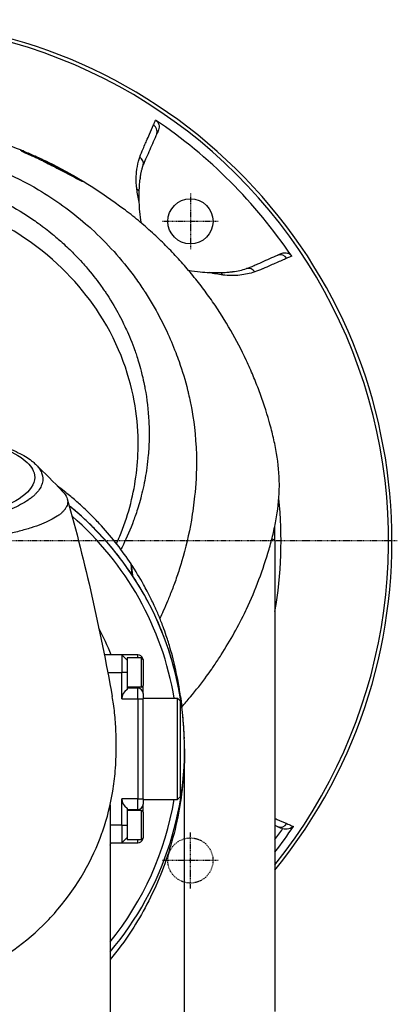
# Model space of a CAD drawing. Header units: millimetres. Extents: x 0 to 5219, y 0 to 2970.
# Tile 146 of 237: x 1032 to 1103, y 2613 to 2798. Entities that reach past the tile are written whole.
import ezdxf

# ---------------------------------------------------------------- set-up
doc = ezdxf.new("R2010")
doc.units = ezdxf.units.MM
doc.header["$LTSCALE"] = 0.2
doc.linetypes.add('CENTER2', pattern=[1.125, 0.75, -0.125, 0.125, -0.125])
doc.linetypes.add('HIDDEN', pattern=[0.375, 0.25, -0.125])
doc.layers.add('02_Center Line', color=1, linetype='CENTER2')
doc.layers.add('03_Hidden Line', color=2, linetype='HIDDEN')

# ---------------------------------------------------------------- blocks, each defined once
blk = doc.blocks.new('A$Cb836f6ea')
for p, q in [((54.11, 77.33), (54, 77.02)), ((50.64, 68.07), (50.64, 68.1)), ((77.02, 54), (77.33, 54.11)), ((47.01, 41.88), (47.01, 41.88)), ((47.36, 41.19), (47.36, 41.19)), ((47.46, 40.98), (47.46, 40.98)), ((47.7, 40.5), (47.7, 40.5)), ((76, 0), (76, -81.7)), ((48.94, -4.35), (48.93, -4.33)), ((49.17, -6.48), (48.93, -4.33)), ((48.94, -4.35), (49.18, -6.5)), ((49.17, -6.48), (49.18, -6.5)), ((47.2, -21.45), (43.91, -21.45)), ((47.2, -21.45), (47.2, -24.75)), ((50.2, -21.45), (47.2, -21.45)), ((48.2, -22.45), (47.2, -21.45)), ((48.2, -22), (48.2, -26.26)), ((50.9, -22), (48.2, -22)), ((50.2, -22), (50.2, -21.45)), ((50.9, -27.5), (50.9, -22)), ((51.2, -22.3), (51.2, -27.2)), ((44.55, -24.75), (47.2, -24.75)), ((47.2, -29.7), (47.2, -24.75)), ((48.2, -24.75), (47.2, -24.75)), ((48.2, -26.26), (48.2, -27.97)), ((50.9, -27.5), (48.2, -27.5)), ((50.2, -27.7), (48.2, -27.7)), ((50.2, -27.5), (50.2, -27.7)), ((50.2, -29.7), (50.2, -27.7)), ((51.2, -28.7), (51.2, -27.2)), ((51.2, -28.7), (51.2, -29.7)), ((51.2, -29.6), (57.7, -29.6)), ((57.7, -48.6), (57.7, -29.6)), ((58.2, -30.1), (57.7, -29.6)), ((47.2, -29.7), (50.2, -29.7)), ((50.2, -29.7), (50.2, -48.5)), ((50.2, -29.7), (51.2, -29.7)), ((51.2, -48.5), (51.2, -29.7)), ((58.2, -30.1), (58.2, -48.1)), ((59, -102.3), (59, -39.1)), ((58.2, -48.1), (57.7, -48.6)), ((45, -49.6), (45, -88.95)), ((50.2, -48.5), (47.2, -48.5)), ((47.2, -53.45), (47.2, -48.5)), ((50.2, -50.5), (50.2, -48.5)), ((50.2, -48.5), (51.2, -48.5)), ((51.2, -48.5), (51.2, -49.5)), ((51.2, -48.6), (57.7, -48.6)), ((51.2, -51), (51.2, -49.5)), ((48.2, -50.23), (48.2, -51.94)), ((48.2, -50.5), (50.2, -50.5)), ((50.9, -50.7), (48.2, -50.7)), ((50.2, -50.5), (50.2, -50.7)), ((50.9, -56.2), (50.9, -50.7)), ((51.2, -51), (51.2, -55.9)), ((47.2, -53.45), (45, -53.45)), ((47.2, -53.45), (47.2, -56.75)), ((47.2, -53.45), (48.2, -53.45)), ((48.2, -51.94), (48.2, -56.2)), ((77.33, -54.11), (77.02, -54)), ((45, -56.75), (47.2, -56.75)), ((47.2, -56.75), (48.2, -55.75)), ((47.2, -56.75), (50.2, -56.75)), ((50.9, -56.2), (48.2, -56.2)), ((50.2, -56.75), (50.2, -56.2)), ((54.47, -61.77), (54.47, -61.77)), ((50.81, -69.09), (50.81, -69.09)), ((76, -81.7), (76, -88.5))]:
    blk.add_line(p, q)
blk.add_circle((60.1, 60.1), 4.25)
for centre, radius, start, end in [((0, 0), 98.02, 320.8339, 219.1661), ((0, 0), 97.38, 321.3021, 77.8482), ((0, 0), 95.57, 34.0819, 55.9181), ((39.02, 48.18), 4.1, 77.8507, 77.8552), ((39.02, 48.18), 3.6, 65.1483, 65.1635), ((43.84, 43.84), 2.5, 346.3675, 346.4145), ((43.84, 43.84), 3, 336.7473, 336.8001), ((0, 0), 77.15, 350.0882, 5.9478), ((0, -39.1), 59, 319.7039, 50.8005), ((0, -39.1), 57.83, 9.4551, 49.1422), ((0, 0), 49.18, 3.4736, 3.4761), ((0, 0), 76, 0, 1.9953), ((0, -39.1), 48.51, 21.3367, 27.8954), ((50.2, -22.45), 1, 18.6224, 90), ((50.9, -22.3), 0.3, 0, 90), ((50.2, -28.7), 1, 0, 90), ((50.9, -27.2), 0.3, 270, 0), ((49.2, -29.7), 2, 120, 180), ((0, -39.1), 57.83, 321.0906, 350.5449), ((49.2, -48.5), 2, 180, 240), ((50.2, -49.5), 1, 270, 0), ((50.9, -51), 0.3, 0, 90), ((0, 0), 95.92, 322.4044, 325.9569), ((0, 0), 94.5, 323.5347, 325.0424), ((77.89, -52.52), 1.68, 250.5333, 254.7256), ((0, -39.1), 48.51, 338.0724, 338.6633), ((50.2, -55.75), 1, 270, 341.3776), ((50.9, -55.9), 0.3, 270, 0)]:
    blk.add_arc(centre, radius, start, end)
for centre, major_axis, ratio, start_param, end_param in [((52.35, 77.06), (1.37, -0.6), 0.942912, 0.078681, 1.39818), ((27.98, 72.99), (0.014, -0.5), 0.999315, 2.34161, 2.723357), ((65.6, -276), (-37.5, 349.45), 0.050607, 6.255741, 6.279219), ((27.98, 72.99), (0.014, -0.5), 0.999315, 2.326319, 2.326925), ((65.6, -276), (-37.5, 349.45), 0.050607, 6.24787, 6.255741), ((49.77, 71.03), (1.42, -0.48), 0.940204, 0.076928, 1.298826), ((39.59, 67.16), (-0.368, -0.339), 0.998622, 3.827046, 3.830272), ((39.59, 67.16), (0.368, 0.339), 0.998622, 0.274322, 0.669169), ((18.17, -546.92), (20.84, 614.97), 0.037419, 6.245538, 6.252269), ((128.32, 13.17), (-75.8, 59.76), 0.291456, 0.170904, 0.177309), ((49.43, 65.27), (1.11, -0.55), 0.858615, 0.955277, 1.473197), ((77.06, 52.35), (-0.6, 1.37), 0.942912, 4.885006, 6.204447), ((65.04, 49.16), (-0.18, -1.49), 0.900617, 2.286071, 2.736485), ((71.03, 49.77), (-0.48, 1.42), 0.940204, 4.98436, 6.206195), ((0, 0), (76, 0), 0.039474, 0, 0.123621), ((77.06, -52.35), (-0.6, -1.37), 0.942912, 0.078681, 1.39818)]:
    blk.add_ellipse(centre, major_axis=major_axis, ratio=ratio, start_param=start_param, end_param=end_param)
for points, knots in [([(0, 79.07), (6.7, 79.07), (13.48, 78.12), (22.8, 75.56), (25.76, 74.54), (28.59, 73.37)], [0, 0, 0, 0, 2.010703, 2.010703, 2.980505, 2.980505, 2.980505, 2.980505]), ([(50.58, 72.19), (50.76, 72.72), (50.97, 73.22), (51.19, 73.72), (51.34, 74.08), (51.5, 74.44), (51.66, 74.8), (51.72, 74.94), (51.78, 75.08), (51.84, 75.23), (52.03, 75.66), (52.22, 76.08), (52.4, 76.51), (52.65, 77.09), (52.9, 77.66), (53.15, 78.23)], [0, 0, 0, 0, 0.250019, 0.250019, 0.250019, 0.428779, 0.428779, 0.428779, 0.500005, 0.500005, 0.500005, 0.71439, 0.71439, 0.71439, 1, 1, 1, 1]), ([(53.55, 79.15), (53.69, 79.06), (53.81, 78.95), (54.01, 78.67), (54.09, 78.51), (54.19, 78.17), (54.21, 78), (54.2, 77.66), (54.17, 77.49), (54.11, 77.33)], [-0.2052699, -0.2052699, -0.2052699, -0.2052699, -0.1555474, -0.1555474, -0.102641, -0.102641, -0.050092, -0.050092, 0, 0, 0, 0]), ([(53.77, 76.56), (53.33, 75.56), (52.89, 74.56), (52.45, 73.57), (52.23, 73.07), (52.01, 72.56), (51.8, 72.07), (51.62, 71.66), (51.45, 71.28), (51.31, 70.89), (51.28, 70.81), (51.25, 70.73), (51.22, 70.65)], [0, 0, 0, 0, 0.5, 0.5, 0.5, 0.750745, 0.750745, 0.750745, 0.957271, 0.957271, 0.957271, 1, 1, 1, 1]), ([(53.77, 76.56), (53.79, 76.61), (53.81, 76.66), (53.86, 76.76), (53.88, 76.8), (53.94, 76.91), (53.97, 76.97), (54, 77.02)], [0, 0, 0, 0, 0.0488335, 0.0488335, 0.0915095, 0.0915095, 0.1713664, 0.1713664, 0.1713664, 0.1713664]), ([(-0.06, 74.66), (0.41, 74.66), (2.64, 74.68), (7.58, 74.22), (9.48, 73.96), (12.61, 73.37), (13.86, 73.1), (16.74, 72.38), (18.37, 71.9), (20.89, 71.04), (21.81, 70.71), (23.19, 70.17), (23.67, 69.97), (26.68, 68.7), (29.14, 67.45), (34.65, 64.19), (37.62, 62.04), (40.75, 59.33), (41.12, 59.01), (44.46, 55.96), (47.15, 52.96), (49.79, 49.36), (50.08, 48.96), (50.63, 48.17), (50.9, 47.77), (51.3, 47.18), (51.44, 46.97), (52.08, 45.98), (52.6, 45.14), (53.34, 43.86), (53.59, 43.42), (54.48, 41.79), (55.09, 40.6), (56.24, 38.13), (56.8, 36.8), (57.55, 34.87), (57.76, 34.3), (58.59, 31.94), (59.13, 30.18), (59.63, 28.15), (59.69, 27.91), (59.86, 27.18), (59.97, 26.69), (60.15, 25.84), (60.22, 25.47), (60.67, 23.07), (61.12, 20.01), (61.22, 16), (61.22, 15.82), (61.27, 12.88), (61.09, 10.35), (60.74, 6.91), (60.53, 5.4), (59.82, 1.25), (59.2, -1.35), (58.3, -4.39), (58.15, -4.87), (57.72, -6.24), (57.41, -7.13), (56.81, -8.78), (56.51, -9.56), (56.07, -10.65), (55.93, -10.99), (55.54, -11.92), (55.27, -12.54), (54.77, -13.64), (54.56, -14.1), (54.34, -14.57)], [0.000004, 0.000004, 0.000004, 0.000004, 0.139875, 0.139875, 0.227512, 0.227512, 0.285894, 0.285894, 0.363713, 0.363713, 0.408155, 0.408155, 0.431826, 0.431826, 0.55804, 0.55804, 0.726318, 0.726318, 0.748791, 0.748791, 0.934846, 0.934846, 0.958293, 0.958293, 0.980317, 0.980317, 0.992046, 0.992046, 1.035571, 1.035571, 1.057896, 1.057896, 1.118512, 1.118512, 1.185121, 1.185121, 1.212956, 1.212956, 1.299325, 1.299325, 1.310275, 1.310275, 1.333714, 1.333714, 1.350359, 1.350359, 1.438721, 1.438721, 1.44302, 1.44302, 1.506527, 1.506527, 1.556602, 1.556602, 1.644538, 1.644538, 1.661123, 1.661123, 1.692259, 1.692259, 1.719331, 1.719331, 1.731162, 1.731162, 1.752878, 1.752878, 1.76903, 1.76903, 1.76903, 1.76903]), ([(39.85, 67.59), (39.93, 67.51), (39.44, 67.76), (38.67, 68.18), (37.89, 68.6), (36.8, 69.19), (35.3, 69.96), (34.55, 70.35), (33.7, 70.78), (32.78, 71.23), (31.85, 71.68), (30.85, 72.15), (30.08, 72.52), (29.31, 72.88), (28.81, 73.11), (28.52, 73.25), (28.22, 73.4), (28.13, 73.45), (28.17, 73.46)], [-1, -1, -1, -1, -0.75, -0.75, -0.75, -0.5, -0.5, -0.5, -0.375, -0.375, -0.375, -0.25, -0.25, -0.25, -0.125, -0.125, -0.125, 0, 0, 0, 0]), ([(28.27, 73.38), (28.27, 73.38), (28.28, 73.38), (28.33, 73.35), (28.41, 73.31), (28.72, 73.15), (29.02, 73.01), (29.61, 72.74), (29.81, 72.65), (30.16, 72.48), (30.31, 72.41), (30.46, 72.34)], [0.1006566, 0.1006566, 0.1006566, 0.1006566, 0.1453712, 0.1453712, 0.2750258, 0.2750258, 0.4925694, 0.4925694, 0.5807565, 0.5807565, 0.6397028, 0.6397028, 0.6397028, 0.6397028]), ([(28.99, 73.03), (28.97, 73.07), (28.95, 73.11), (28.93, 73.15), (28.91, 73.18), (28.88, 73.21), (28.85, 73.24), (28.79, 73.28), (28.75, 73.3), (28.74, 73.3)], [-0.7278486, -0.7278486, -0.7278486, -0.7278486, -0.5, -0.5, -0.5, -0.25, -0.25, -0.25, -0.000001, -0.000001, -0.000001, -0.000001]), ([(28.75, 73.3), (29.47, 73), (30.17, 72.7), (30.87, 72.39), (31.7, 72.02), (32.52, 71.64), (33.32, 71.24)], [0.0007179, 0.0007179, 0.0007179, 0.0007179, 0.1807269, 0.1807269, 0.1807269, 0.3965343, 0.3965343, 0.3965343, 0.3965343]), ([(32.38, 71.42), (32.72, 71.26), (33.05, 71.1), (33.8, 70.73), (34.21, 70.52), (35.14, 70.05), (35.63, 69.79), (36.75, 69.21), (37.33, 68.9), (38.45, 68.3), (38.96, 68.02), (39.46, 67.76), (39.59, 67.69), (39.71, 67.64), (39.74, 67.62), (39.74, 67.62), (39.74, 67.62), (39.74, 67.62)], [0.859066, 0.859066, 0.859066, 0.859066, 0.969792, 0.969792, 1.120756, 1.120756, 1.330415, 1.330415, 1.638326, 1.638326, 2.039796, 2.039796, 2.215734, 2.215734, 2.308786, 2.308786, 2.310416, 2.310416, 2.310416, 2.310416]), ([(50.01, 66.17), (49.98, 66.45), (49.95, 66.72), (49.93, 66.99), (49.91, 67.27), (49.9, 67.55), (49.9, 67.82), (49.89, 68.36), (49.92, 68.87), (49.98, 69.37), (50.05, 70.08), (50.18, 70.76), (50.35, 71.4)], [0, 0, 0, 0, 0.1198668, 0.1198668, 0.1198668, 0.2457072, 0.2457072, 0.2457072, 0.4972778, 0.4972778, 0.4972778, 0.8526404, 0.8526404, 0.8526404, 0.8526404]), ([(50.66, 68.3), (50.67, 68.38), (50.69, 68.46), (50.71, 68.61), (50.72, 68.69), (50.73, 68.75), (50.74, 68.8), (50.75, 68.83), (50.75, 68.85), (50.75, 68.87), (50.76, 68.89), (50.76, 68.89), (50.76, 68.92), (50.78, 69.03), (50.8, 69.13), (50.82, 69.23), (50.83, 69.28), (50.85, 69.33), (50.86, 69.38), (50.87, 69.43), (50.88, 69.48), (50.89, 69.52), (50.91, 69.59), (50.93, 69.68), (50.95, 69.77), (50.98, 69.87), (51, 69.96), (51.04, 70.1), (51.06, 70.16), (51.08, 70.22), (51.09, 70.27), (51.1, 70.29), (51.11, 70.31), (51.11, 70.33), (51.12, 70.35), (51.12, 70.35), (51.13, 70.38), (51.16, 70.48), (51.19, 70.56), (51.22, 70.65)], [0.0000001, 0.0000001, 0.0000001, 0.0000001, 0.125, 0.125, 0.125, 0.1875, 0.1875, 0.1875, 0.21875, 0.21875, 0.21875, 0.25, 0.25, 0.25, 0.375, 0.375, 0.375, 0.4375, 0.4375, 0.4375, 0.5, 0.5, 0.5, 0.625, 0.625, 0.625, 0.75, 0.75, 0.75, 0.8125, 0.8125, 0.8125, 0.84375, 0.84375, 0.84375, 0.875, 0.875, 0.875, 1, 1, 1, 1]), ([(-0.13, 70.13), (0.45, 70.14), (1.57, 70.13), (3.21, 70.02), (3.74, 69.98), (4.25, 69.93), (4.75, 69.88), (5.37, 69.82), (5.96, 69.75), (6.53, 69.67), (6.98, 69.6), (8.08, 69.46), (9.81, 69.11), (11.14, 68.84), (12.21, 68.58), (13.04, 68.36), (13.08, 68.35), (13.12, 68.34), (13.16, 68.33), (15.54, 67.7), (17.58, 67), (19.3, 66.33), (19.34, 66.32), (20.37, 65.95), (22.31, 65.06), (22.32, 65.06), (22.33, 65.05), (22.33, 65.05), (24.06, 64.26), (25.02, 63.73), (25.29, 63.59), (27.18, 62.58), (29, 61.47), (30.75, 60.26), (30.79, 60.23), (30.83, 60.2), (30.87, 60.18), (31.02, 60.07), (32.18, 59.3), (34.19, 57.65), (34.72, 57.22), (35.3, 56.72), (35.94, 56.15), (36.8, 55.37), (37.52, 54.67), (38.12, 54.06), (39.47, 52.7), (40.22, 51.81), (40.47, 51.52), (41.59, 50.22), (42.43, 49.13), (43.05, 48.27), (43.73, 47.35), (44.15, 46.72), (44.36, 46.4), (45.38, 44.84), (46.11, 43.56), (46.64, 42.58), (47.06, 41.79), (47.35, 41.21), (47.53, 40.84), (47.81, 40.26), (48.27, 39.3), (48.83, 37.92), (49.14, 37.17), (49.39, 36.51), (49.58, 35.97), (49.73, 35.57), (49.84, 35.22), (49.94, 34.94), (50.15, 34.28), (50.48, 33.28), (50.83, 31.9), (51.29, 30.14), (51.47, 29.1), (51.52, 28.82), (51.53, 28.77), (51.54, 28.72), (51.55, 28.67), (51.93, 26.64), (52.17, 24.59), (52.28, 22.53), (52.3, 22.16), (52.31, 21.72), (52.33, 21.22), (52.34, 20.67), (52.34, 20.05), (52.33, 19.35), (52.3, 17.56), (52.2, 16.51), (52.17, 16.19), (52.1, 15.37), (52.01, 14.56), (51.9, 13.74), (51.72, 12.47), (51.49, 11.21), (51.21, 9.95), (50.91, 8.59), (50.58, 7.4), (50.27, 6.37), (49.96, 5.37), (49.67, 4.53), (49.41, 3.84), (48.79, 2.14), (48.12, 0.64), (47.48, -0.68), (47.32, -1), (47.17, -1.3), (47.01, -1.6)], [-1, -1, -1, -1, -0.96875, -0.96875, -0.96875, -0.9547937, -0.9547937, -0.9547937, -0.9375, -0.9375, -0.9375, -0.90625, -0.90625, -0.90625, -0.875, -0.875, -0.875, -0.8739463, -0.8739463, -0.8739463, -0.8125, -0.8125, -0.8125, -0.7813822, -0.7813822, -0.7813822, -0.78125, -0.78125, -0.78125, -0.75, -0.75, -0.75, -0.6888795, -0.6888795, -0.6888795, -0.6875, -0.6875, -0.6875, -0.6380723, -0.6380723, -0.6380723, -0.625, -0.625, -0.625, -0.6057577, -0.6057577, -0.6057577, -0.5625, -0.5625, -0.5625, -0.5324119, -0.5324119, -0.5324119, -0.5, -0.5, -0.5, -0.4654336, -0.4654336, -0.4654336, -0.4375, -0.4375, -0.4375, -0.40625, -0.40625, -0.40625, -0.3881699, -0.3881699, -0.3881699, -0.375, -0.375, -0.375, -0.34375, -0.34375, -0.34375, -0.3125, -0.3125, -0.3125, -0.3110249, -0.3110249, -0.3110249, -0.25, -0.25, -0.25, -0.2349777, -0.2349777, -0.2349777, -0.21875, -0.21875, -0.21875, -0.1875, -0.1875, -0.1875, -0.1630802, -0.1630802, -0.1630802, -0.125, -0.125, -0.125, -0.0933033, -0.0933033, -0.0933033, -0.0625, -0.0625, -0.0625, -0.0165509, -0.0165509, -0.0165509, -0.0053599, -0.0053599, -0.0053599, -0.0053599]), ([(39.7, 67.73), (39.65, 67.76), (39.59, 67.79), (39.5, 67.79), (39.48, 67.79), (39.45, 67.79), (39.41, 67.79)], [0, 0, 0, 0, 0.25, 0.25, 0.25, 0.3504835, 0.3504835, 0.3504835, 0.3504835]), ([(50.46, 65.73), (50.48, 66.14), (50.5, 66.55), (50.55, 67.27), (50.58, 67.53), (50.61, 67.82), (50.61, 67.88), (50.63, 67.98), (50.63, 68.03), (50.64, 68.07)], [-0.5891347, -0.5891347, -0.5891347, -0.5891347, -0.3346623, -0.3346623, -0.1007953, -0.1007953, -0.0408483, -0.0408483, 0, 0, 0, 0]), ([(46.19, -0.53), (46.4, -0.07), (46.6, 0.4), (47.54, 2.66), (48.17, 4.5), (49.69, 10.08), (50.23, 13.92), (50.29, 20.32), (50.09, 22.86), (48.82, 30.64), (46.87, 36.67), (39.98, 47.37), (35.78, 52.06), (26.81, 58.5), (23.11, 60.54), (16.48, 63.25), (13.65, 64.15), (8.65, 65.3), (6.47, 65.67), (2.83, 66.04), (1.35, 66.11), (-0.13, 66.11)], [-12.506763, -12.506763, -12.506763, -12.506763, -12.251128, -12.251128, -11.274972, -11.274972, -9.337784, -9.337784, -8.051587, -8.051587, -5.366006, -5.366006, -3.267179, -3.267179, -1.993957, -1.993957, -1.102626, -1.102626, -0.445934, -0.445934, 0, 0, 0, 0]), ([(50.47, 63.67), (50.45, 64.05), (50.45, 64.42), (50.45, 65.1), (50.45, 65.43), (50.46, 65.73)], [-0.542815, -0.542815, -0.542815, -0.542815, -0.2712747, -0.2712747, -0.0000024, -0.0000024, -0.0000024, -0.0000024]), ([(50.88, 59.75), (50.75, 60.51), (50.65, 61.24), (50.53, 62.54), (50.49, 63.11), (50.47, 63.67)], [10.6986306, 10.6986306, 10.6986306, 10.6986306, 11.174175, 11.174175, 11.5610162, 11.5610162, 11.5610162, 11.5610162]), ([(58.47, -31.22), (59.03, -30.6), (59.57, -29.97), (60.09, -29.34), (61.16, -28.07), (62.18, -26.76), (63.15, -25.44), (63.47, -25), (63.79, -24.56), (64.1, -24.12), (64.25, -23.89), (64.41, -23.67), (64.56, -23.44), (65.02, -22.77), (65.47, -22.1), (65.9, -21.42), (66.77, -20.06), (67.58, -18.69), (68.35, -17.3), (69.12, -15.92), (69.83, -14.52), (70.51, -13.1), (70.55, -13.01), (70.59, -12.93), (70.63, -12.84), (72.37, -9.15), (73.78, -5.38), (74.89, -1.57), (74.92, -1.47), (74.94, -1.38), (74.97, -1.28), (75.25, -0.32), (75.5, 0.64), (75.72, 1.61), (75.95, 2.58), (76.15, 3.55), (76.31, 4.53), (76.64, 6.48), (76.82, 8.42), (76.83, 10.36), (76.83, 10.45), (76.83, 10.53), (76.83, 10.61), (76.82, 12.57), (76.63, 14.52), (76.3, 16.47), (76.14, 17.45), (75.94, 18.42), (75.72, 19.39), (75.49, 20.36), (75.24, 21.33), (74.97, 22.3), (74.95, 22.36), (74.93, 22.42), (74.91, 22.48), (74.36, 24.4), (73.74, 26.32), (73.03, 28.22), (72.67, 29.16), (72.3, 30.11), (71.9, 31.05), (71.51, 31.99), (71.1, 32.93), (70.66, 33.86), (70.64, 33.9), (70.62, 33.95), (70.6, 34), (69.71, 35.88), (68.74, 37.74), (67.69, 39.57), (66.63, 41.4), (65.5, 43.21), (64.27, 44.98), (63.65, 45.87), (63.02, 46.75), (62.36, 47.62), (61.7, 48.49), (61.01, 49.35), (60.3, 50.21), (59.6, 51.06), (58.87, 51.9), (58.12, 52.73), (57.36, 53.57), (56.59, 54.39), (55.79, 55.2), (55.77, 55.21), (55.76, 55.23), (55.74, 55.25), (54.94, 56.06), (54.11, 56.86), (53.26, 57.64), (52.41, 58.43), (51.54, 59.2), (50.64, 59.96), (49.74, 60.72), (48.82, 61.47), (47.87, 62.19), (47.77, 62.27), (47.66, 62.35), (47.56, 62.43)], [0.0724671, 0.0724671, 0.0724671, 0.0724671, 0.0755743, 0.0755743, 0.0755743, 0.0818817, 0.0818817, 0.0818817, 0.0839768, 0.0839768, 0.0839768, 0.0850355, 0.0850355, 0.0850355, 0.0881892, 0.0881892, 0.0881892, 0.0944966, 0.0944966, 0.0944966, 0.1008041, 0.1008041, 0.1008041, 0.1011921, 0.1011921, 0.1011921, 0.1176445, 0.1176445, 0.1176445, 0.1180502, 0.1180502, 0.1180502, 0.1221943, 0.1221943, 0.1221943, 0.1263384, 0.1263384, 0.1263384, 0.1346266, 0.1346266, 0.1346266, 0.1349824, 0.1349824, 0.1349824, 0.143338, 0.143338, 0.143338, 0.1475158, 0.1475158, 0.1475158, 0.1516936, 0.1516936, 0.1516936, 0.1519551, 0.1519551, 0.1519551, 0.160293, 0.160293, 0.160293, 0.164462, 0.164462, 0.164462, 0.168631, 0.168631, 0.168631, 0.1688379, 0.1688379, 0.1688379, 0.1772635, 0.1772635, 0.1772635, 0.1856891, 0.1856891, 0.1856891, 0.1899019, 0.1899019, 0.1899019, 0.1941147, 0.1941147, 0.1941147, 0.1983275, 0.1983275, 0.1983275, 0.2025403, 0.2025403, 0.2025403, 0.2026348, 0.2026348, 0.2026348, 0.206856, 0.206856, 0.206856, 0.2110771, 0.2110771, 0.2110771, 0.2152983, 0.2152983, 0.2152983, 0.2157612, 0.2157612, 0.2157612, 0.2157612]), ([(70.65, 51.22), (71.12, 51.38), (71.58, 51.58), (72.07, 51.8), (72.37, 51.93), (72.68, 52.06), (72.98, 52.2), (73.18, 52.28), (73.37, 52.37), (73.56, 52.45), (74.56, 52.89), (75.56, 53.33), (76.56, 53.77)], [0, 0, 0, 0, 0.2495704, 0.2495704, 0.2495704, 0.4024504, 0.4024504, 0.4024504, 0.4997522, 0.4997522, 0.4997522, 0.9999853, 0.9999853, 0.9999853, 0.9999853]), ([(76.56, 53.77), (76.56, 53.77), (76.57, 53.77), (76.58, 53.78), (76.58, 53.78), (76.59, 53.78)], [0, 0, 0, 0, 0.00568082, 0.00568082, 0.0113713, 0.0113713, 0.0113713, 0.0113713]), ([(76.59, 53.78), (76.63, 53.8), (76.67, 53.82), (76.77, 53.87), (76.81, 53.89), (76.91, 53.94), (76.97, 53.97), (77.02, 54)], [0.000001, 0.000001, 0.000001, 0.000001, 0.0441491, 0.0441491, 0.0912069, 0.0912069, 0.173495, 0.173495, 0.173495, 0.173495]), ([(77.33, 54.11), (77.49, 54.17), (77.66, 54.2), (78, 54.21), (78.17, 54.19), (78.51, 54.09), (78.67, 54.01), (78.94, 53.81), (79.06, 53.69), (79.15, 53.55)], [-0.2049148, -0.2049148, -0.2049148, -0.2049148, -0.1549855, -0.1549855, -0.102607, -0.102607, -0.0497118, -0.0497118, 0, 0, 0, 0]), ([(78.23, 53.15), (77.92, 53.02), (77.62, 52.88), (77.31, 52.75), (76.62, 52.45), (75.92, 52.15), (75.23, 51.84), (74.73, 51.62), (74.22, 51.4), (73.72, 51.19), (73.7, 51.17), (73.67, 51.16), (73.64, 51.15), (73.17, 50.95), (72.69, 50.75), (72.19, 50.58)], [0, 0, 0, 0, 0.152677, 0.152677, 0.152677, 0.499986, 0.499986, 0.499986, 0.749983, 0.749983, 0.749983, 0.763385, 0.763385, 0.763385, 1, 1, 1, 1]), ([(79.15, 53.55), (78.96, 53.47), (78.76, 53.38), (78.56, 53.3), (78.45, 53.25), (78.34, 53.2), (78.23, 53.15)], [0, 0, 0, 0, 0.637195, 0.637195, 0.637195, 1, 1, 1, 1]), ([(59.73, 50.89), (60.5, 50.75), (61.24, 50.65), (62.54, 50.53), (63.11, 50.49), (63.67, 50.47)], [-6.6262878, -6.6262878, -6.6262878, -6.6262878, -6.1461865, -6.1461865, -5.7598833, -5.7598833, -5.7598833, -5.7598833]), ([(66.17, 50.01), (65.77, 50.06), (65.36, 50.13), (64.95, 50.2), (64.53, 50.28), (64.11, 50.36), (63.67, 50.47)], [0, 0, 0, 0, 0.499876, 0.499876, 0.499876, 1, 1, 1, 1]), ([(63.67, 50.47), (64.05, 50.45), (64.42, 50.45), (65.1, 50.45), (65.44, 50.45), (65.73, 50.46)], [0.0000001, 0.0000001, 0.0000001, 0.0000001, 0.2754495, 0.2754495, 0.548569, 0.548569, 0.548569, 0.548569]), ([(65.73, 50.46), (66.16, 50.48), (66.54, 50.5), (67.26, 50.55), (67.53, 50.58), (67.81, 50.61), (67.87, 50.61), (67.98, 50.63), (68.03, 50.63), (68.07, 50.64)], [0.0000003, 0.0000003, 0.0000003, 0.0000003, 0.3859946, 0.3859946, 0.7222348, 0.7222348, 0.8112859, 0.8112859, 0.8736209, 0.8736209, 0.8736209, 0.8736209]), ([(72.19, 50.58), (71.31, 50.29), (70.39, 50.09), (69.39, 49.98), (68.4, 49.87), (67.34, 49.86), (66.17, 50.01)], [0, 0, 0, 0, 0.499739, 0.499739, 0.499739, 1, 1, 1, 1]), ([(68.07, 50.64), (68.54, 50.69), (68.98, 50.77), (69.84, 50.96), (70.25, 51.08), (70.65, 51.22)], [0, 0, 0, 0, 0.4170259, 0.4170259, 0.8358361, 0.8358361, 0.8358361, 0.8358361]), ([(23.95, 18.09), (24.21, 18), (24.48, 17.91), (24.98, 17.74), (25.23, 17.64), (25.63, 17.49), (25.79, 17.43), (26.58, 17.12), (27.17, 16.86), (28.08, 16.41), (28.42, 16.23), (29.17, 15.8), (29.57, 15.55), (30.13, 15.14), (30.32, 15), (30.7, 14.68), (30.89, 14.5), (31.25, 14.13), (31.42, 13.93), (31.75, 13.5), (31.89, 13.27), (32.13, 12.76), (32.23, 12.5), (32.29, 12.15), (32.3, 12.08), (32.33, 11.86), (32.34, 11.7), (32.32, 11.38), (32.31, 11.23), (32.24, 10.91), (32.2, 10.75), (32.08, 10.43), (32.01, 10.27), (31.86, 9.97), (31.77, 9.82), (31.62, 9.6), (31.56, 9.52), (31.38, 9.28), (31.25, 9.13), (30.98, 8.84), (30.84, 8.7), (30.53, 8.41), (30.35, 8.26), (29.97, 7.96), (29.77, 7.82), (28.71, 7.09), (27.68, 6.54), (26.18, 5.89), (25.87, 5.77), (25.22, 5.52), (24.89, 5.39), (23.87, 5.04), (23.15, 4.81), (21.64, 4.38), (20.85, 4.17), (19.31, 3.81), (18.58, 3.66), (16.52, 3.25), (15.14, 3.03), (12.65, 2.69), (11.55, 2.57), (9.59, 2.38), (8.74, 2.31), (7.24, 2.21), (6.59, 2.17), (5.69, 2.13), (5.44, 2.12), (4.34, 2.07), (3.47, 2.05), (1.73, 2.01), (0.86, 2), (-0.01, 2)], [0.000001, 0.000001, 0.000001, 0.000001, 0.11946, 0.11946, 0.241052, 0.241052, 0.321692, 0.321692, 0.643653, 0.643653, 0.858623, 0.858623, 1.144694, 1.144694, 1.308122, 1.308122, 1.494874, 1.494874, 1.708069, 1.708069, 1.951832, 1.951832, 2.230695, 2.230695, 2.303189, 2.303189, 2.46479, 2.46479, 2.625297, 2.625297, 2.787922, 2.787922, 2.946664, 2.946664, 3.08253, 3.08253, 3.156368, 3.156368, 3.305764, 3.305764, 3.43529, 3.43529, 3.579096, 3.579096, 3.721833, 3.721833, 4.292184, 4.292184, 4.435257, 4.435257, 4.578157, 4.578157, 4.862917, 4.862917, 5.148905, 5.148905, 5.393875, 5.393875, 5.822939, 5.822939, 6.144758, 6.144758, 6.385994, 6.385994, 6.566823, 6.566823, 6.63475, 6.63475, 6.873456, 6.873456, 7.112007, 7.112007, 7.112007, 7.112007]), ([(23.7, 17.87), (24.99, 17.4), (26.75, 16.68), (29.38, 14.88), (30.15, 14.05), (30.79, 12.64), (30.86, 12.07), (30.54, 10.17), (29.44, 8.96), (26.21, 6.84), (23.84, 5.86), (18.34, 4.31), (15.35, 3.73), (10.68, 3.15), (9.21, 3.01), (6.39, 2.8), (5.04, 2.73), (2.49, 2.65), (1.23, 2.63), (-0.01, 2.63)], [0.000001, 0.000001, 0.000001, 0.000001, 0.607771, 0.607771, 1.082512, 1.082512, 1.397802, 1.397802, 2.118274, 2.118274, 2.902051, 2.902051, 3.602042, 3.602042, 3.908849, 3.908849, 4.182215, 4.182215, 4.425038, 4.425038, 4.425038, 4.425038]), ([(36.1, 9.26), (36.45, 8.9), (36.7, 8.53), (36.9, 8.01), (36.95, 7.87), (37, 7.58), (37.01, 7.44), (37, 7.02), (36.93, 6.75), (36.76, 6.39), (36.72, 6.32), (36.64, 6.17), (36.59, 6.1), (36.52, 5.99), (36.49, 5.95), (36.44, 5.88), (36.41, 5.85), (36.28, 5.69), (36.16, 5.55), (35.96, 5.36), (35.89, 5.29), (35.74, 5.16), (35.66, 5.09), (35.41, 4.89), (35.23, 4.77), (34.66, 4.38), (34.22, 4.13), (33.23, 3.63), (32.69, 3.39), (31.48, 2.92), (30.83, 2.69), (29.78, 2.35), (29.42, 2.24), (28.67, 2.03), (28.28, 1.92), (27.48, 1.71), (27.07, 1.61), (24.96, 1.11), (23.1, 0.75), (19.56, 0.19), (17.95, -0.03), (15.02, -0.36), (13.72, -0.49), (11.91, -0.65), (11.41, -0.69), (10.69, -0.74), (10.47, -0.76), (9.83, -0.8), (9.41, -0.83), (8.27, -0.9), (7.53, -0.94), (6.23, -1), (5.67, -1.03), (4.89, -1.06), (4.68, -1.06), (3.73, -1.09), (2.98, -1.11), (1.49, -1.14), (0.74, -1.14), (-0.01, -1.14)], [2.618532, 2.618532, 2.618532, 2.618532, 3.162147, 3.162147, 3.373842, 3.373842, 3.579811, 3.579811, 3.984502, 3.984502, 4.09507, 4.09507, 4.202311, 4.202311, 4.255972, 4.255972, 4.304596, 4.304596, 4.486711, 4.486711, 4.581165, 4.581165, 4.673894, 4.673894, 4.859509, 4.859509, 5.231419, 5.231419, 5.60592, 5.60592, 5.979077, 5.979077, 6.165933, 6.165933, 6.351964, 6.351964, 6.539189, 6.539189, 7.288579, 7.288579, 7.860772, 7.860772, 8.290537, 8.290537, 8.451715, 8.451715, 8.522248, 8.522248, 8.654959, 8.654959, 8.889881, 8.889881, 9.06617, 9.06617, 9.132077, 9.132077, 9.362293, 9.362293, 9.592797, 9.592797, 9.592797, 9.592797]), ([(48.93, -4.33), (47.3, -1.86), (45.45, 0.53), (43.37, 2.82), (42.85, 3.39), (42.31, 3.95), (41.76, 4.51), (41.21, 5.07), (40.64, 5.62), (40.06, 6.17), (39.77, 6.44), (39.48, 6.71), (39.18, 6.97), (38.88, 7.24), (38.58, 7.51), (38.28, 7.77), (37.97, 8.04), (37.66, 8.3), (37.35, 8.55), (37.04, 8.81), (36.72, 9.06), (36.4, 9.32), (35.95, 9.67), (35.49, 10.03), (35.03, 10.37)], [0, 0, 0, 0, 0.25, 0.25, 0.25, 0.3125, 0.3125, 0.3125, 0.375, 0.375, 0.375, 0.40625, 0.40625, 0.40625, 0.4375, 0.4375, 0.4375, 0.46875, 0.46875, 0.46875, 0.5, 0.5, 0.5, 0.5438759, 0.5438759, 0.5438759, 0.5438759]), ([(49.17, -6.48), (47.53, -4.01), (45.67, -1.61), (43.58, 0.69), (43.06, 1.26), (42.52, 1.83), (41.96, 2.39), (41.41, 2.95), (40.84, 3.5), (40.26, 4.04), (39.97, 4.31), (39.67, 4.58), (39.37, 4.85), (39.07, 5.12), (38.77, 5.39), (38.46, 5.65), (38.16, 5.91), (37.84, 6.17), (37.53, 6.43), (37.45, 6.5), (37.37, 6.57), (37.29, 6.63)], [-1, -1, -1, -1, -0.75, -0.75, -0.75, -0.6875, -0.6875, -0.6875, -0.625, -0.625, -0.625, -0.59375, -0.59375, -0.59375, -0.5625, -0.5625, -0.5625, -0.53125, -0.53125, -0.53125, -0.523201, -0.523201, -0.523201, -0.523201]), ([(58.19, -29.08), (58.16, -28.87), (58.14, -28.67), (58.11, -28.47), (58.07, -28.19), (58, -27.73), (57.89, -27.07), (57.86, -26.86), (57.82, -26.63), (57.77, -26.39), (57.62, -25.52), (57.47, -24.83), (57.36, -24.32), (57.03, -22.79), (56.67, -21.42), (56.31, -20.2), (56.09, -19.46), (55.84, -18.67), (55.56, -17.83), (55.37, -17.28), (55.17, -16.71), (54.95, -16.13), (54.7, -15.45), (54.43, -14.78), (54.15, -14.11), (53.87, -13.44), (53.58, -12.78), (53.28, -12.12), (53.09, -11.72), (52.91, -11.33), (52.73, -10.97), (52.2, -9.89), (51.71, -8.97), (51.28, -8.18), (50.58, -6.95), (49.81, -5.66), (48.94, -4.35)], [-0.3852325, -0.3852325, -0.3852325, -0.3852325, -0.375, -0.375, -0.375, -0.3512462, -0.3512462, -0.3512462, -0.34375, -0.34375, -0.34375, -0.3125, -0.3125, -0.3125, -0.25, -0.25, -0.25, -0.2121786, -0.2121786, -0.2121786, -0.1875, -0.1875, -0.1875, -0.15625, -0.15625, -0.15625, -0.125, -0.125, -0.125, -0.1091039, -0.1091039, -0.1091039, -0.0625, -0.0625, -0.0625, 0, 0, 0, 0]), ([(58.97, -37.14), (58.94, -36.39), (58.9, -35.65), (58.85, -34.9), (58.75, -33.51), (58.6, -32.11), (58.4, -30.72), (58.01, -27.93), (57.4, -25.16), (56.59, -22.42), (55.79, -19.68), (54.78, -16.96), (53.55, -14.3), (52.93, -12.97), (52.26, -11.65), (51.53, -10.35), (50.81, -9.05), (50.02, -7.76), (49.18, -6.5)], [-0.4708009, -0.4708009, -0.4708009, -0.4708009, -0.4375, -0.4375, -0.4375, -0.375, -0.375, -0.375, -0.25, -0.25, -0.25, -0.125, -0.125, -0.125, -0.0625, -0.0625, -0.0625, 0, 0, 0, 0]), ([(46.12, -37.48), (46.12, -37.21), (46.12, -36.96), (46.11, -36.34), (46.1, -36.05), (46.07, -35.19), (46.04, -34.62), (45.92, -32.91), (45.79, -31.77), (45.55, -30.18), (45.47, -29.72), (45.39, -29.26)], [0, 0, 0, 0, 0.1155956, 0.1155956, 0.2121135, 0.2121135, 0.405093, 0.405093, 0.790972, 0.790972, 0.9468418, 0.9468418, 0.9468418, 0.9468418]), ([(46.12, -39.62), (46.12, -39.57), (46.12, -39.48), (46.12, -39.27), (46.12, -39.19), (46.12, -38.92), (46.12, -38.74), (46.12, -38.38), (46.12, -38.19), (46.12, -37.93), (46.12, -37.84), (46.12, -37.62), (46.12, -37.51), (46.12, -37.48)], [0.0012617, 0.0012617, 0.0012617, 0.0012617, 0.0227877, 0.0227877, 0.0388309, 0.0388309, 0.0709865, 0.0709865, 0.1023123, 0.1023123, 0.1191004, 0.1191004, 0.1425667, 0.1425667, 0.1425667, 0.1425667]), ([(0.2, -85.42), (0.23, -85.42), (0.27, -85.42), (0.35, -85.42), (0.39, -85.42), (0.5, -85.42), (0.58, -85.42), (0.8, -85.41), (0.95, -85.41), (1.4, -85.4), (1.7, -85.39), (2.61, -85.35), (3.21, -85.31), (5, -85.16), (6.19, -85.02), (9.71, -84.45), (12, -83.9), (15.65, -82.74), (17.07, -82.21), (23.91, -79.28), (28.56, -76), (33.34, -71.33), (34.29, -70.31), (38.93, -64.85), (41.66, -59.96), (43.51, -54.81), (43.56, -54.66), (44.46, -52.08), (45.08, -49.58), (45.69, -45.82), (45.85, -44.57), (46.1, -41.58), (46.11, -40.28), (46.12, -39.62)], [0.000001, 0.000001, 0.000001, 0.000001, 0.009162, 0.009162, 0.016971, 0.016971, 0.03259, 0.03259, 0.063827, 0.063827, 0.126304, 0.126304, 0.251265, 0.251265, 0.50133, 0.50133, 1.002, 1.002, 1.335959, 1.335959, 2.67129, 2.67129, 3.030313, 3.030313, 4.543873, 4.543873, 4.592411, 4.592411, 5.347172, 5.347172, 5.723633, 5.723633, 6.247668, 6.247668, 6.247668, 6.247668]), ([(59, -39.1), (59, -43.37), (58.58, -47.41), (57.87, -51.17), (57.07, -55.38), (55.89, -59.23), (54.51, -62.69), (52.9, -66.71), (51.02, -70.2), (49.06, -73.22), (47.72, -75.27), (46.36, -77.1), (45, -78.73)], [0, 0, 0, 0, 0.0513847, 0.0513847, 0.0513847, 0.1089687, 0.1089687, 0.1089687, 0.1757473, 0.1757473, 0.1757473, 0.2211416, 0.2211416, 0.2211416, 0.2211416]), ([(76, -52.18), (76.14, -52.24), (76.28, -52.3), (76.42, -52.36), (77.02, -52.63), (77.63, -52.89), (78.23, -53.15)], [0.6288645, 0.6288645, 0.6288645, 0.6288645, 0.6990719, 0.6990719, 0.6990719, 1, 1, 1, 1]), ([(79.48, -53.7), (79.48, -53.7), (79.48, -53.7), (79.36, -53.8), (79.22, -53.88), (78.93, -54.03), (78.77, -54.09), (78.41, -54.18), (78.21, -54.21), (77.82, -54.22), (77.63, -54.2), (77.45, -54.15)], [-0.0007263, -0.0007263, -0.0007263, -0.0007263, 0, 0, 0.0594766, 0.0594766, 0.1201375, 0.1201375, 0.1842876, 0.1842876, 0.2418037, 0.2418037, 0.2418037, 0.2418037]), ([(78.23, -53.15), (78.53, -53.28), (78.84, -53.42), (79.14, -53.55), (79.26, -53.6), (79.37, -53.65), (79.48, -53.7)], [0, 0, 0, 0, 0.731794, 0.731794, 0.731794, 1, 1, 1, 1]), ([(77.02, -54), (76.97, -53.97), (76.91, -53.94), (76.8, -53.88), (76.76, -53.86), (76.66, -53.81), (76.61, -53.79), (76.56, -53.77)], [0.000001, 0.000001, 0.000001, 0.000001, 0.116379, 0.116379, 0.1785721, 0.1785721, 0.2497386, 0.2497386, 0.2497386, 0.2497386])]:
    blk.add_open_spline(points, degree=3, knots=knots)
for points in [[(53.15, 78.23), (53.29, 78.54), (53.42, 78.85), (53.55, 79.15)], [(54.11, 77.33), (54, 77.07), (53.88, 76.82), (53.77, 76.56)], [(28.99, 73.03), (28.99, 73.03), (28.99, 73.03), (28.99, 73.03)], [(33.32, 71.24), (35.57, 70.15), (37.69, 68.97), (39.7, 67.73)], [(33.32, 71.24), (38.58, 68.67), (43.34, 65.64), (47.56, 62.43)], [(50.35, 71.4), (50.42, 71.67), (50.5, 71.93), (50.58, 72.19)], [(39.41, 67.79), (39.41, 67.79), (39.41, 67.79), (39.41, 67.79)], [(50.47, 63.67), (50.26, 64.54), (50.12, 65.37), (50.01, 66.17)], [(76.59, 53.78), (76.84, 53.89), (77.09, 54), (77.33, 54.11)], [(46.65, 42.57), (46.65, 42.57), (46.65, 42.57), (46.65, 42.57)], [(46.94, 42.02), (46.93, 42.02), (46.93, 42.02), (46.93, 42.02)], [(30.95, 14.44), (32.65, 12.78), (34.4, 11.05), (36.1, 9.26)], [(36.93, 7.92), (40.3, -4.07), (43.07, -16.45), (45.39, -29.26)], [(58.19, -29.08), (58.29, -29.84), (58.39, -30.59), (58.49, -31.35)], [(76.56, -53.77), (76.37, -53.69), (76.19, -53.61), (76, -53.52)], [(77.33, -54.11), (77.07, -54), (76.82, -53.88), (76.56, -53.77)]]:
    blk.add_open_spline(points, degree=3)
at = {"layer": '02_Center Line'}
for p, q in [((60.1, 65.35), (60.1, 54.85)), ((65.35, 60.1), (54.85, 60.1)), ((99.02, 0), (-99.02, 0)), ((60.1, -65.35), (60.1, -54.85)), ((65.35, -60.1), (54.85, -60.1))]:
    blk.add_line(p, q, dxfattribs=at)
at = {"layer": '03_Hidden Line'}
blk.add_circle((60.1, -60.1), 4.25, dxfattribs=at)

msp = doc.modelspace()

# ---------------------------------------------------------------- block references
msp.add_blockref('A$Cb836f6ea', (1004.43, 2699.686))

doc.saveas('drawing.dxf')
